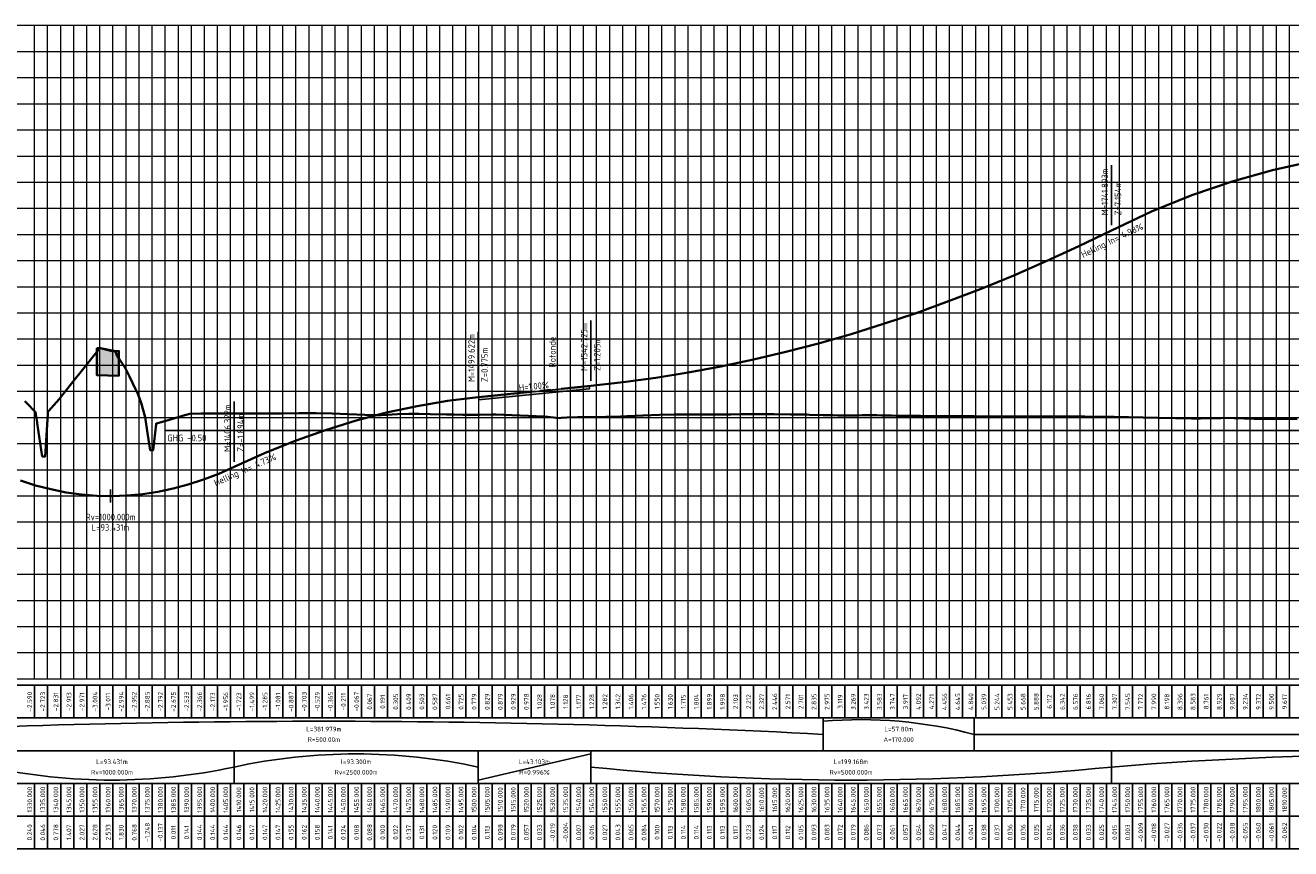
# Model space of a CAD drawing. Extents: x 100296 to 107772, y 404875 to 408930.
# Tile 96 of 97: x 106756 to 107240, y 407282 to 407597. Entities that reach past the tile are written whole.
import ezdxf

# ---------------------------------------------------------------- set-up
doc = ezdxf.new("R2010")
doc.units = 0
doc.linetypes.add('AM-AS', pattern=[16, 10, -2, 2, -2])
for name, color, linetype, lineweight in [('b-we-gw-maaiveld-gd', 93, 'Continuous', 18), ('b-xx-al-langsprofiel_grid_major-g', 250, 'Continuous', 18), ('b-xx-al-langsprofiel_grid_minor-g', 252, 'Continuous', 18), ('b-xx-al-langsprofiel_matenbalk-g', 1, 'Continuous', 25), ('n-we-am-as-gd', 10, 'AM-AS', 25), ('n-we-kw-kunstwerk-a', 253, 'Continuous', 18), ('n-we-kw-kunstwerk-g', 170, 'Continuous', 35), ('n-xx-al-langsprofiel_matenbalk-g', 1, 'Continuous', 25)]:
    doc.layers.add(name, color=color, linetype=linetype, lineweight=lineweight)
for name, color, linetype in [('c3d-profile_labeling', 7, 'Continuous'), ('c3d-profile_profileview_labeling', 7, 'Continuous'), ('ghg', 150, 'Continuous'), ('n-xx-al-langsprofiel_schema-g', 1, 'Continuous'), ('TDNL----_rotonde', 1, 'Continuous')]:
    doc.layers.add(name, color=color, linetype=linetype)
doc.styles.add('NLCS-ISO', font='NLCS-ISO.ttf')

msp = doc.modelspace()

# ---------------------------------------------------------------- hatches: boundary and pattern name
at = {"layer": 'n-we-kw-kunstwerk-a'}
h = msp.add_hatch(color=256, dxfattribs=at)
h.dxf.hatch_style = 1
h.paths.add_polyline_path([(106783.182, 407473.478), (106783.182, 407463.168), (106791.696, 407462.908), (106791.696, 407472.319), (106790.374, 407472.301), (106784.682, 407473.478)])
h = msp.add_hatch(color=256, dxfattribs=at)
h.dxf.hatch_style = 1
h.paths.add_polyline_path([(106929.236, 407454.734), (106929.345, 407453.679), (106971.703, 407457.924), (106971.603, 407458.919)])

# ---------------------------------------------------------------- linework, layer by layer
msp.add_lwpolyline([(106786.599, 407416.915), (106792.264, 407416.915)])
msp.add_lwpolyline([(106786.599, 407416.915), (106792.264, 407416.915)])
at = {"layer": 'b-we-gw-maaiveld-gd', "lineweight": 35, "ltscale": 2, "flags": 128}
msp.add_lwpolyline([(106755.647, 407453.217), (106756.358, 407452.474), (106759.787, 407448.993), (106760.417, 407445.183), (106760.483, 407444.731), (106762.345, 407432.027), (106763.202, 407432.027), (106763.516, 407432.027), (106764.471, 407448.219), (106764.52, 407449.128), (106764.737, 407449.343), (106766.745, 407451.616), (106768.774, 407453.911), (106772.112, 407458.159), (106773.007, 407459.269), (106779.269, 407467.039), (106783.782, 407472.638), (106784.682, 407473.478), (106785.531, 407473.246), (106789.052, 407472.283), (106790.196, 407472.319), (106790.835, 407470.816), (106791.793, 407469.378), (106794.068, 407465.968), (106795.756, 407462.611), (106798.055, 407457.804), (106798.944, 407455.947), (106800.204, 407452.516), (106801.698, 407447.046), (106802.643, 407440.974), (106803.602, 407434.482), (106804.188, 407434.482), (106804.317, 407434.482), (106804.832, 407434.482), (106805.885, 407444.313), (106805.91, 407444.562), (106806.11, 407444.614), (106810.579, 407445.934), (106816.841, 407447.783), (106818.81, 407448.364), (106823.103, 407448.391), (106823.957, 407448.397), (106829.365, 407448.399), (106832.562, 407448.401), (106835.627, 407448.408), (106841.889, 407448.422), (106843.366, 407448.425), (106847.599, 407448.431), (106848.151, 407448.429), (106853.082, 407448.415), (106854.413, 407448.434), (106860.675, 407448.525), (106866.937, 407448.62), (106867.108, 407448.622), (106873.199, 407448.412), (106879.46, 407448.201), (106885.7, 407447.994), (106885.722, 407447.993), (106889.079, 407447.85), (106890.582, 407447.796), (106891.984, 407447.857), (106898.246, 407448.132), (106902.61, 407448.323), (106904.508, 407448.33), (106906.406, 407448.335), (106910.77, 407448.242), (106917.032, 407448.106), (106919.905, 407448.042), (106923.294, 407447.997), (106926.865, 407447.949), (106929.556, 407448.002), (106934.265, 407448.093), (106935.818, 407448.049), (106941.951, 407447.867), (106942.08, 407447.861), (106948.342, 407447.577), (106954.272, 407447.303), (106954.604, 407447.269), (106960.053, 407446.707), (106960.866, 407446.758), (106963.02, 407446.893), (106967.128, 407446.986), (106968.685, 407447.021), (106973.39, 407447.104), (106978.006, 407447.184), (106979.652, 407447.235), (106983.504, 407447.352), (106985.914, 407447.459), (106992.135, 407447.732), (106992.175, 407447.733), (106998.437, 407447.93), (107004.101, 407448.104), (107004.699, 407448.078), (107005.698, 407448.036), (107006.504, 407448.05), (107009.484, 407448.103), (107010.961, 407448.103), (107017.223, 407448.098), (107023.485, 407448.09), (107025.813, 407448.087), (107029.747, 407448.135), (107036.009, 407448.211), (107038.095, 407448.235), (107040.72, 407448.169), (107042.271, 407448.152), (107048.533, 407448.089), (107052.909, 407448.047), (107054.778, 407448.007), (107054.795, 407448.006), (107055.832, 407447.971), (107061.057, 407447.857), (107062.921, 407447.818), (107064.786, 407447.779), (107066.65, 407447.74), (107068.515, 407447.701), (107069.593, 407447.679), (107070.379, 407447.691), (107072.244, 407447.719), (107074.108, 407447.748), (107075.973, 407447.777), (107077.838, 407447.806), (107079.189, 407447.828), (107079.702, 407447.814), (107081.567, 407447.766), (107083.431, 407447.718), (107085.296, 407447.67), (107087.16, 407447.622), (107089.025, 407447.574), (107089.277, 407447.568), (107090.889, 407447.556), (107092.754, 407447.543), (107094.618, 407447.53), (107096.483, 407447.517), (107098.347, 407447.505), (107100.212, 407447.492), (107102.076, 407447.48), (107103.941, 407447.467), (107105.805, 407447.455), (107107.67, 407447.443), (107109.534, 407447.431), (107111.399, 407447.419), (107113.263, 407447.407), (107115.128, 407447.395), (107116.992, 407447.383), (107118.857, 407447.371), (107124.098, 407447.338), (107149.781, 407447.301), (107152.837, 407447.316), (107157.56, 407447.335), (107161.222, 407447.337), (107172.397, 407447.165), (107183.489, 407446.882), (107202.011, 407446.56), (107205.365, 407446.596), (107211.18, 407446.684), (107213.151, 407446.722), (107214.502, 407446.737), (107225.914, 407446.364), (107242.336, 407446.332)], dxfattribs=at)
at = {"layer": 'b-xx-al-langsprofiel_grid_major-g', "lineweight": 18}
for p, q in [((105425.674, 407596.961), (107755.47, 407596.961)), ((106779.424, 407346.961), (106779.424, 407596.961)), ((106804.424, 407346.961), (106804.424, 407596.961)), ((106829.424, 407346.961), (106829.424, 407596.961)), ((106854.424, 407346.961), (106854.424, 407596.961)), ((106879.424, 407346.961), (106879.424, 407596.961)), ((106904.424, 407346.961), (106904.424, 407596.961)), ((106929.424, 407346.961), (106929.424, 407596.961)), ((106954.424, 407346.961), (106954.424, 407596.961)), ((106979.424, 407346.961), (106979.424, 407596.961)), ((107004.424, 407346.961), (107004.424, 407596.961)), ((107029.424, 407346.961), (107029.424, 407596.961)), ((107054.424, 407346.961), (107054.424, 407596.961)), ((107079.424, 407346.961), (107079.424, 407596.961)), ((107104.424, 407346.961), (107104.424, 407596.961)), ((107129.424, 407346.961), (107129.424, 407596.961)), ((107154.424, 407346.961), (107154.424, 407596.961)), ((107179.424, 407346.961), (107179.424, 407596.961)), ((107204.424, 407346.961), (107204.424, 407596.961)), ((107229.424, 407346.961), (107229.424, 407596.961)), ((105425.674, 407546.961), (107755.47, 407546.961)), ((105425.674, 407496.961), (107755.47, 407496.961)), ((105425.674, 407396.961), (107755.47, 407396.961)), ((105425.674, 407346.961), (107755.47, 407346.961))]:
    msp.add_line(p, q, dxfattribs=at)
at = {"layer": 'b-xx-al-langsprofiel_grid_minor-g', "lineweight": 18}
for p, q in [((106759.424, 407346.961), (106759.424, 407596.961)), ((106764.424, 407346.961), (106764.424, 407596.961)), ((106769.424, 407346.961), (106769.424, 407596.961)), ((106774.424, 407346.961), (106774.424, 407596.961)), ((106784.424, 407346.961), (106784.424, 407596.961)), ((106789.424, 407346.961), (106789.424, 407596.961)), ((106794.424, 407346.961), (106794.424, 407596.961)), ((106799.424, 407346.961), (106799.424, 407596.961)), ((106809.424, 407346.961), (106809.424, 407596.961)), ((106814.424, 407346.961), (106814.424, 407596.961)), ((106819.424, 407346.961), (106819.424, 407596.961)), ((106824.424, 407346.961), (106824.424, 407596.961)), ((106834.424, 407346.961), (106834.424, 407596.961)), ((106839.424, 407346.961), (106839.424, 407596.961)), ((106844.424, 407346.961), (106844.424, 407596.961)), ((106849.424, 407346.961), (106849.424, 407596.961)), ((106859.424, 407346.961), (106859.424, 407596.961)), ((106864.424, 407346.961), (106864.424, 407596.961)), ((106869.424, 407346.961), (106869.424, 407596.961)), ((106874.424, 407346.961), (106874.424, 407596.961)), ((106884.424, 407346.961), (106884.424, 407596.961)), ((106889.424, 407346.961), (106889.424, 407596.961)), ((106894.424, 407346.961), (106894.424, 407596.961)), ((106899.424, 407346.961), (106899.424, 407596.961)), ((106909.424, 407346.961), (106909.424, 407596.961)), ((106914.424, 407346.961), (106914.424, 407596.961)), ((106919.424, 407346.961), (106919.424, 407596.961)), ((106924.424, 407346.961), (106924.424, 407596.961)), ((106934.424, 407346.961), (106934.424, 407596.961)), ((106939.424, 407346.961), (106939.424, 407596.961)), ((106944.424, 407346.961), (106944.424, 407596.961)), ((106949.424, 407346.961), (106949.424, 407596.961)), ((106959.424, 407346.961), (106959.424, 407596.961)), ((106964.424, 407346.961), (106964.424, 407596.961)), ((106969.424, 407346.961), (106969.424, 407596.961)), ((106974.424, 407346.961), (106974.424, 407596.961)), ((106984.424, 407346.961), (106984.424, 407596.961)), ((106989.424, 407346.961), (106989.424, 407596.961)), ((106994.424, 407346.961), (106994.424, 407596.961)), ((106999.424, 407346.961), (106999.424, 407596.961)), ((107009.424, 407346.961), (107009.424, 407596.961)), ((107014.424, 407346.961), (107014.424, 407596.961)), ((107019.424, 407346.961), (107019.424, 407596.961)), ((107024.424, 407346.961), (107024.424, 407596.961)), ((107034.424, 407346.961), (107034.424, 407596.961)), ((107039.424, 407346.961), (107039.424, 407596.961)), ((107044.424, 407346.961), (107044.424, 407596.961)), ((107049.424, 407346.961), (107049.424, 407596.961)), ((107059.424, 407346.961), (107059.424, 407596.961)), ((107064.424, 407346.961), (107064.424, 407596.961)), ((107069.424, 407346.961), (107069.424, 407596.961)), ((107074.424, 407346.961), (107074.424, 407596.961)), ((107084.424, 407346.961), (107084.424, 407596.961)), ((107089.424, 407346.961), (107089.424, 407596.961)), ((107094.424, 407346.961), (107094.424, 407596.961)), ((107099.424, 407346.961), (107099.424, 407596.961)), ((107109.424, 407346.961), (107109.424, 407596.961)), ((107114.424, 407346.961), (107114.424, 407596.961)), ((107119.424, 407346.961), (107119.424, 407596.961)), ((107124.424, 407346.961), (107124.424, 407596.961)), ((107134.424, 407346.961), (107134.424, 407596.961)), ((107139.424, 407346.961), (107139.424, 407596.961)), ((107144.424, 407346.961), (107144.424, 407596.961)), ((107149.424, 407346.961), (107149.424, 407596.961)), ((107159.424, 407346.961), (107159.424, 407596.961)), ((107164.424, 407346.961), (107164.424, 407596.961)), ((107169.424, 407346.961), (107169.424, 407596.961)), ((107174.424, 407346.961), (107174.424, 407596.961)), ((107184.424, 407346.961), (107184.424, 407596.961)), ((107189.424, 407346.961), (107189.424, 407596.961)), ((107194.424, 407346.961), (107194.424, 407596.961)), ((107199.424, 407346.961), (107199.424, 407596.961)), ((107209.424, 407346.961), (107209.424, 407596.961)), ((107214.424, 407346.961), (107214.424, 407596.961)), ((107219.424, 407346.961), (107219.424, 407596.961)), ((107224.424, 407346.961), (107224.424, 407596.961)), ((107234.424, 407346.961), (107234.424, 407596.961)), ((107239.424, 407346.961), (107239.424, 407596.961)), ((105428.174, 407586.961), (107751.72, 407586.961)), ((105428.174, 407576.961), (107751.72, 407576.961)), ((105428.174, 407566.961), (107751.72, 407566.961)), ((105428.174, 407556.961), (107751.72, 407556.961)), ((105428.174, 407536.961), (107751.72, 407536.961)), ((105428.174, 407526.961), (107751.72, 407526.961)), ((105428.174, 407516.961), (107751.72, 407516.961)), ((105428.174, 407506.961), (107751.72, 407506.961)), ((105428.174, 407486.961), (107751.72, 407486.961)), ((105428.174, 407476.961), (107751.72, 407476.961)), ((105428.174, 407466.961), (107751.72, 407466.961)), ((105428.174, 407456.961), (107751.72, 407456.961)), ((105428.174, 407446.961), (107751.72, 407446.961)), ((105428.174, 407436.961), (107751.72, 407436.961)), ((105428.174, 407426.961), (107751.72, 407426.961)), ((105428.174, 407416.961), (107751.72, 407416.961)), ((105428.174, 407406.961), (107751.72, 407406.961)), ((105428.174, 407386.961), (107751.72, 407386.961)), ((105428.174, 407376.961), (107751.72, 407376.961)), ((105428.174, 407366.961), (107751.72, 407366.961)), ((105428.174, 407356.961), (107751.72, 407356.961))]:
    msp.add_line(p, q, dxfattribs=at)
at = {"layer": 'b-xx-al-langsprofiel_matenbalk-g', "lineweight": -3}
for p, q in [((106759.424, 407331.961), (106759.424, 407344.461)), ((106764.424, 407331.961), (106764.424, 407344.461)), ((106769.424, 407331.961), (106769.424, 407344.461)), ((106774.424, 407331.961), (106774.424, 407344.461)), ((106779.424, 407331.961), (106779.424, 407344.461)), ((106784.424, 407331.961), (106784.424, 407344.461)), ((106789.424, 407331.961), (106789.424, 407344.461)), ((106794.424, 407331.961), (106794.424, 407344.461)), ((106799.424, 407331.961), (106799.424, 407344.461)), ((106804.424, 407331.961), (106804.424, 407344.461)), ((106809.424, 407331.961), (106809.424, 407344.461)), ((106814.424, 407331.961), (106814.424, 407344.461)), ((106819.424, 407331.961), (106819.424, 407344.461)), ((106824.424, 407331.961), (106824.424, 407344.461)), ((106829.424, 407331.961), (106829.424, 407344.461)), ((106834.424, 407331.961), (106834.424, 407344.461)), ((106839.424, 407331.961), (106839.424, 407344.461)), ((106844.424, 407331.961), (106844.424, 407344.461)), ((106849.424, 407331.961), (106849.424, 407344.461)), ((106854.424, 407331.961), (106854.424, 407344.461)), ((106859.424, 407331.961), (106859.424, 407344.461)), ((106864.424, 407331.961), (106864.424, 407344.461)), ((106869.424, 407331.961), (106869.424, 407344.461)), ((106874.424, 407331.961), (106874.424, 407344.461)), ((106879.424, 407331.961), (106879.424, 407344.461)), ((106884.424, 407331.961), (106884.424, 407344.461)), ((106889.424, 407331.961), (106889.424, 407344.461)), ((106894.424, 407331.961), (106894.424, 407344.461)), ((106899.424, 407331.961), (106899.424, 407344.461)), ((106904.424, 407331.961), (106904.424, 407344.461)), ((106909.424, 407331.961), (106909.424, 407344.461)), ((106914.424, 407331.961), (106914.424, 407344.461)), ((106919.424, 407331.961), (106919.424, 407344.461)), ((106924.424, 407331.961), (106924.424, 407344.461)), ((106929.424, 407331.961), (106929.424, 407344.461)), ((106934.424, 407331.961), (106934.424, 407344.461)), ((106939.424, 407331.961), (106939.424, 407344.461)), ((106944.424, 407331.961), (106944.424, 407344.461)), ((106949.424, 407331.961), (106949.424, 407344.461)), ((106954.424, 407331.961), (106954.424, 407344.461)), ((106959.424, 407331.961), (106959.424, 407344.461)), ((106964.424, 407331.961), (106964.424, 407344.461)), ((106969.424, 407331.961), (106969.424, 407344.461)), ((106974.424, 407331.961), (106974.424, 407344.461)), ((106979.424, 407331.961), (106979.424, 407344.461)), ((106984.424, 407331.961), (106984.424, 407344.461)), ((106989.424, 407331.961), (106989.424, 407344.461)), ((106994.424, 407331.961), (106994.424, 407344.461)), ((106999.424, 407331.961), (106999.424, 407344.461)), ((107004.424, 407331.961), (107004.424, 407344.461)), ((107009.424, 407331.961), (107009.424, 407344.461)), ((107014.424, 407331.961), (107014.424, 407344.461)), ((107019.424, 407331.961), (107019.424, 407344.461)), ((107024.424, 407331.961), (107024.424, 407344.461)), ((107029.424, 407331.961), (107029.424, 407344.461)), ((107034.424, 407331.961), (107034.424, 407344.461)), ((107039.424, 407331.961), (107039.424, 407344.461)), ((107044.424, 407331.961), (107044.424, 407344.461)), ((107049.424, 407331.961), (107049.424, 407344.461)), ((107054.424, 407331.961), (107054.424, 407344.461)), ((107059.424, 407331.961), (107059.424, 407344.461)), ((107064.424, 407331.961), (107064.424, 407344.461)), ((107069.424, 407331.961), (107069.424, 407344.461)), ((107074.424, 407331.961), (107074.424, 407344.461)), ((107079.424, 407331.961), (107079.424, 407344.461)), ((107084.424, 407331.961), (107084.424, 407344.461)), ((107089.424, 407331.961), (107089.424, 407344.461)), ((107094.424, 407331.961), (107094.424, 407344.461)), ((107099.424, 407331.961), (107099.424, 407344.461)), ((107104.424, 407331.961), (107104.424, 407344.461)), ((107109.424, 407331.961), (107109.424, 407344.461)), ((107114.424, 407331.961), (107114.424, 407344.461)), ((107119.424, 407331.961), (107119.424, 407344.461)), ((107124.424, 407331.961), (107124.424, 407344.461)), ((107129.424, 407331.961), (107129.424, 407344.461)), ((107134.424, 407331.961), (107134.424, 407344.461)), ((107139.424, 407331.961), (107139.424, 407344.461)), ((107144.424, 407331.961), (107144.424, 407344.461)), ((107149.424, 407331.961), (107149.424, 407344.461)), ((107154.424, 407331.961), (107154.424, 407344.461)), ((107159.424, 407331.961), (107159.424, 407344.461)), ((107164.424, 407331.961), (107164.424, 407344.461)), ((107169.424, 407331.961), (107169.424, 407344.461)), ((107174.424, 407331.961), (107174.424, 407344.461)), ((107179.424, 407331.961), (107179.424, 407344.461)), ((107184.424, 407331.961), (107184.424, 407344.461)), ((107189.424, 407331.961), (107189.424, 407344.461)), ((107194.424, 407331.961), (107194.424, 407344.461)), ((107199.424, 407331.961), (107199.424, 407344.461)), ((107204.424, 407331.961), (107204.424, 407344.461)), ((107209.424, 407331.961), (107209.424, 407344.461)), ((107214.424, 407331.961), (107214.424, 407344.461)), ((107219.424, 407331.961), (107219.424, 407344.461)), ((107224.424, 407331.961), (107224.424, 407344.461)), ((107229.424, 407331.961), (107229.424, 407344.461)), ((107234.424, 407331.961), (107234.424, 407344.461)), ((107239.424, 407331.961), (107239.424, 407344.461)), ((106759.424, 407281.961), (106759.424, 407294.461)), ((106764.424, 407281.961), (106764.424, 407294.461)), ((106769.424, 407281.961), (106769.424, 407294.461)), ((106774.424, 407281.961), (106774.424, 407294.461)), ((106779.424, 407281.961), (106779.424, 407294.461)), ((106784.424, 407281.961), (106784.424, 407294.461)), ((106789.424, 407281.961), (106789.424, 407294.461)), ((106794.424, 407281.961), (106794.424, 407294.461)), ((106799.424, 407281.961), (106799.424, 407294.461)), ((106804.424, 407281.961), (106804.424, 407294.461)), ((106809.424, 407281.961), (106809.424, 407294.461)), ((106814.424, 407281.961), (106814.424, 407294.461)), ((106819.424, 407281.961), (106819.424, 407294.461)), ((106824.424, 407281.961), (106824.424, 407294.461)), ((106829.424, 407281.961), (106829.424, 407294.461)), ((106834.424, 407281.961), (106834.424, 407294.461)), ((106839.424, 407281.961), (106839.424, 407294.461)), ((106844.424, 407281.961), (106844.424, 407294.461)), ((106849.424, 407281.961), (106849.424, 407294.461)), ((106854.424, 407281.961), (106854.424, 407294.461)), ((106859.424, 407281.961), (106859.424, 407294.461)), ((106864.424, 407281.961), (106864.424, 407294.461)), ((106869.424, 407281.961), (106869.424, 407294.461)), ((106874.424, 407281.961), (106874.424, 407294.461)), ((106879.424, 407281.961), (106879.424, 407294.461)), ((106884.424, 407281.961), (106884.424, 407294.461)), ((106889.424, 407281.961), (106889.424, 407294.461)), ((106894.424, 407281.961), (106894.424, 407294.461)), ((106899.424, 407281.961), (106899.424, 407294.461)), ((106904.424, 407281.961), (106904.424, 407294.461)), ((106909.424, 407281.961), (106909.424, 407294.461)), ((106914.424, 407281.961), (106914.424, 407294.461)), ((106919.424, 407281.961), (106919.424, 407294.461)), ((106924.424, 407281.961), (106924.424, 407294.461)), ((106929.424, 407281.961), (106929.424, 407294.461)), ((106934.424, 407281.961), (106934.424, 407294.461)), ((106939.424, 407281.961), (106939.424, 407294.461)), ((106944.424, 407281.961), (106944.424, 407294.461)), ((106949.424, 407281.961), (106949.424, 407294.461)), ((106954.424, 407281.961), (106954.424, 407294.461)), ((106959.424, 407281.961), (106959.424, 407294.461)), ((106964.424, 407281.961), (106964.424, 407294.461)), ((106969.424, 407281.961), (106969.424, 407294.461)), ((106974.424, 407281.961), (106974.424, 407294.461)), ((106979.424, 407281.961), (106979.424, 407294.461)), ((106984.424, 407281.961), (106984.424, 407294.461)), ((106989.424, 407281.961), (106989.424, 407294.461)), ((106994.424, 407281.961), (106994.424, 407294.461)), ((106999.424, 407281.961), (106999.424, 407294.461)), ((107004.424, 407281.961), (107004.424, 407294.461)), ((107009.424, 407281.961), (107009.424, 407294.461)), ((107014.424, 407281.961), (107014.424, 407294.461)), ((107019.424, 407281.961), (107019.424, 407294.461)), ((107024.424, 407281.961), (107024.424, 407294.461)), ((107029.424, 407281.961), (107029.424, 407294.461)), ((107034.424, 407281.961), (107034.424, 407294.461)), ((107039.424, 407281.961), (107039.424, 407294.461)), ((107044.424, 407281.961), (107044.424, 407294.461)), ((107049.424, 407281.961), (107049.424, 407294.461)), ((107054.424, 407281.961), (107054.424, 407294.461)), ((107059.424, 407281.961), (107059.424, 407294.461)), ((107064.424, 407281.961), (107064.424, 407294.461)), ((107069.424, 407281.961), (107069.424, 407294.461)), ((107074.424, 407281.961), (107074.424, 407294.461)), ((107079.424, 407281.961), (107079.424, 407294.461)), ((107084.424, 407281.961), (107084.424, 407294.461)), ((107089.424, 407281.961), (107089.424, 407294.461)), ((107094.424, 407281.961), (107094.424, 407294.461)), ((107099.424, 407281.961), (107099.424, 407294.461)), ((107104.424, 407281.961), (107104.424, 407294.461)), ((107109.424, 407281.961), (107109.424, 407294.461)), ((107114.424, 407281.961), (107114.424, 407294.461)), ((107119.424, 407281.961), (107119.424, 407294.461)), ((107124.424, 407281.961), (107124.424, 407294.461)), ((107129.424, 407281.961), (107129.424, 407294.461)), ((107134.424, 407281.961), (107134.424, 407294.461)), ((107139.424, 407281.961), (107139.424, 407294.461)), ((107144.424, 407281.961), (107144.424, 407294.461)), ((107149.424, 407281.961), (107149.424, 407294.461)), ((107154.424, 407281.961), (107154.424, 407294.461)), ((107159.424, 407281.961), (107159.424, 407294.461)), ((107164.424, 407281.961), (107164.424, 407294.461)), ((107169.424, 407281.961), (107169.424, 407294.461)), ((107174.424, 407281.961), (107174.424, 407294.461)), ((107179.424, 407281.961), (107179.424, 407294.461)), ((107184.424, 407281.961), (107184.424, 407294.461)), ((107189.424, 407281.961), (107189.424, 407294.461)), ((107194.424, 407281.961), (107194.424, 407294.461)), ((107199.424, 407281.961), (107199.424, 407294.461)), ((107204.424, 407281.961), (107204.424, 407294.461)), ((107209.424, 407281.961), (107209.424, 407294.461)), ((107214.424, 407281.961), (107214.424, 407294.461)), ((107219.424, 407281.961), (107219.424, 407294.461)), ((107224.424, 407281.961), (107224.424, 407294.461)), ((107229.424, 407281.961), (107229.424, 407294.461)), ((107234.424, 407281.961), (107234.424, 407294.461)), ((107239.424, 407281.961), (107239.424, 407294.461))]:
    msp.add_line(p, q, dxfattribs=at)
for points in [[(105429.424, 407331.961), (107751.72, 407331.961), (107751.72, 407344.461), (105429.424, 407344.461)], [(105429.424, 407281.961), (107751.72, 407281.961), (107751.72, 407294.461), (105429.424, 407294.461)]]:
    msp.add_3dface(points, dxfattribs=at)
at = {"layer": 'c3d-profile_labeling', "lineweight": -3}
for p, q in [((107171.317, 407520.503), (107171.317, 407543.503)), ((107171.317, 407520.503), (107171.317, 407543.503)), ((106972.149, 407461.006), (106972.149, 407484.006)), ((106929.046, 407456.715), (106929.046, 407479.715)), ((106835.746, 407430.016), (106835.746, 407453.016)), ((106835.746, 407430.016), (106835.746, 407453.016)), ((106788.47, 407414.341), (106788.47, 407419.341))]:
    msp.add_line(p, q, dxfattribs=at)
at = {"layer": 'ghg'}
msp.add_lwpolyline([(106809.424, 407441.961), (107262.169, 407441.961)], dxfattribs=at)
at = {"layer": 'n-we-am-as-gd', "lineweight": 35, "ltscale": 2}
msp.add_lwpolyline([(106753.994, 407422.785), (106759.833, 407420.942), (106765.673, 407419.44), (106771.512, 407418.279), (106777.352, 407417.46), (106783.191, 407416.981), (106789.031, 407416.843), (106794.87, 407417.046), (106800.709, 407417.59), (106806.549, 407418.476), (106812.388, 407419.702), (106818.228, 407421.269), (106824.067, 407423.177), (106829.907, 407425.426), (106835.746, 407428.016), (106847.408, 407433.258), (106859.071, 407437.955), (106870.733, 407442.109), (106882.396, 407445.718), (106894.058, 407448.783), (106905.721, 407451.305), (106917.383, 407453.282), (106929.046, 407454.715), (106972.149, 407459.006), (106984.597, 407460.4), (106997.045, 407462.104), (107009.493, 407464.118), (107021.941, 407466.442), (107034.389, 407469.076), (107046.837, 407472.02), (107059.285, 407475.274), (107071.733, 407478.837), (107084.181, 407482.711), (107096.629, 407486.894), (107109.077, 407491.387), (107121.525, 407496.191), (107133.973, 407501.304), (107146.421, 407506.727), (107158.869, 407512.46), (107171.317, 407518.503), (107186.73, 407525.701), (107202.143, 407531.95), (107217.556, 407537.248), (107232.968, 407541.597), (107248.381, 407544.995)], dxfattribs=at)
at = {"layer": 'n-we-kw-kunstwerk-g', "flags": 128}
msp.add_lwpolyline([(106783.182, 407473.478), (106783.182, 407463.168), (106791.696, 407462.908), (106791.696, 407472.319), (106790.374, 407472.301), (106784.682, 407473.478)], close=True, dxfattribs=at)
at = {"layer": 'n-xx-al-langsprofiel_matenbalk-g', "lineweight": -3}
for p, q in [((107061.057, 407319.461), (107061.057, 407331.961)), ((107118.857, 407319.461), (107118.857, 407331.961)), ((106835.746, 407306.961), (106835.746, 407319.461)), ((106929.046, 407306.961), (106929.046, 407319.461)), ((106972.149, 407306.961), (106972.149, 407319.461)), ((107171.317, 407306.961), (107171.317, 407319.461)), ((106759.424, 407294.461), (106759.424, 407306.961)), ((106764.424, 407294.461), (106764.424, 407306.961)), ((106769.424, 407294.461), (106769.424, 407306.961)), ((106774.424, 407294.461), (106774.424, 407306.961)), ((106779.424, 407294.461), (106779.424, 407306.961)), ((106784.424, 407294.461), (106784.424, 407306.961)), ((106789.424, 407294.461), (106789.424, 407306.961)), ((106794.424, 407294.461), (106794.424, 407306.961)), ((106799.424, 407294.461), (106799.424, 407306.961)), ((106804.424, 407294.461), (106804.424, 407306.961)), ((106809.424, 407294.461), (106809.424, 407306.961)), ((106814.424, 407294.461), (106814.424, 407306.961)), ((106819.424, 407294.461), (106819.424, 407306.961)), ((106824.424, 407294.461), (106824.424, 407306.961)), ((106829.424, 407294.461), (106829.424, 407306.961)), ((106834.424, 407294.461), (106834.424, 407306.961)), ((106839.424, 407294.461), (106839.424, 407306.961)), ((106844.424, 407294.461), (106844.424, 407306.961)), ((106849.424, 407294.461), (106849.424, 407306.961)), ((106854.424, 407294.461), (106854.424, 407306.961)), ((106859.424, 407294.461), (106859.424, 407306.961)), ((106864.424, 407294.461), (106864.424, 407306.961)), ((106869.424, 407294.461), (106869.424, 407306.961)), ((106874.424, 407294.461), (106874.424, 407306.961)), ((106879.424, 407294.461), (106879.424, 407306.961)), ((106884.424, 407294.461), (106884.424, 407306.961)), ((106889.424, 407294.461), (106889.424, 407306.961)), ((106894.424, 407294.461), (106894.424, 407306.961)), ((106899.424, 407294.461), (106899.424, 407306.961)), ((106904.424, 407294.461), (106904.424, 407306.961)), ((106909.424, 407294.461), (106909.424, 407306.961)), ((106914.424, 407294.461), (106914.424, 407306.961)), ((106919.424, 407294.461), (106919.424, 407306.961)), ((106924.424, 407294.461), (106924.424, 407306.961)), ((106929.424, 407294.461), (106929.424, 407306.961)), ((106934.424, 407294.461), (106934.424, 407306.961)), ((106939.424, 407294.461), (106939.424, 407306.961)), ((106944.424, 407294.461), (106944.424, 407306.961)), ((106949.424, 407294.461), (106949.424, 407306.961)), ((106954.424, 407294.461), (106954.424, 407306.961)), ((106959.424, 407294.461), (106959.424, 407306.961)), ((106964.424, 407294.461), (106964.424, 407306.961)), ((106969.424, 407294.461), (106969.424, 407306.961)), ((106974.424, 407294.461), (106974.424, 407306.961)), ((106979.424, 407294.461), (106979.424, 407306.961)), ((106984.424, 407294.461), (106984.424, 407306.961)), ((106989.424, 407294.461), (106989.424, 407306.961)), ((106994.424, 407294.461), (106994.424, 407306.961)), ((106999.424, 407294.461), (106999.424, 407306.961)), ((107004.424, 407294.461), (107004.424, 407306.961)), ((107009.424, 407294.461), (107009.424, 407306.961)), ((107014.424, 407294.461), (107014.424, 407306.961)), ((107019.424, 407294.461), (107019.424, 407306.961)), ((107024.424, 407294.461), (107024.424, 407306.961)), ((107029.424, 407294.461), (107029.424, 407306.961)), ((107034.424, 407294.461), (107034.424, 407306.961)), ((107039.424, 407294.461), (107039.424, 407306.961)), ((107044.424, 407294.461), (107044.424, 407306.961)), ((107049.424, 407294.461), (107049.424, 407306.961)), ((107054.424, 407294.461), (107054.424, 407306.961)), ((107059.424, 407294.461), (107059.424, 407306.961)), ((107064.424, 407294.461), (107064.424, 407306.961)), ((107069.424, 407294.461), (107069.424, 407306.961)), ((107074.424, 407294.461), (107074.424, 407306.961)), ((107079.424, 407294.461), (107079.424, 407306.961)), ((107084.424, 407294.461), (107084.424, 407306.961)), ((107089.424, 407294.461), (107089.424, 407306.961)), ((107094.424, 407294.461), (107094.424, 407306.961)), ((107099.424, 407294.461), (107099.424, 407306.961)), ((107104.424, 407294.461), (107104.424, 407306.961)), ((107109.424, 407294.461), (107109.424, 407306.961)), ((107114.424, 407294.461), (107114.424, 407306.961)), ((107119.424, 407294.461), (107119.424, 407306.961)), ((107124.424, 407294.461), (107124.424, 407306.961)), ((107129.424, 407294.461), (107129.424, 407306.961)), ((107134.424, 407294.461), (107134.424, 407306.961)), ((107139.424, 407294.461), (107139.424, 407306.961)), ((107144.424, 407294.461), (107144.424, 407306.961)), ((107149.424, 407294.461), (107149.424, 407306.961)), ((107154.424, 407294.461), (107154.424, 407306.961)), ((107159.424, 407294.461), (107159.424, 407306.961)), ((107164.424, 407294.461), (107164.424, 407306.961)), ((107169.424, 407294.461), (107169.424, 407306.961)), ((107174.424, 407294.461), (107174.424, 407306.961)), ((107179.424, 407294.461), (107179.424, 407306.961)), ((107184.424, 407294.461), (107184.424, 407306.961)), ((107189.424, 407294.461), (107189.424, 407306.961)), ((107194.424, 407294.461), (107194.424, 407306.961)), ((107199.424, 407294.461), (107199.424, 407306.961)), ((107204.424, 407294.461), (107204.424, 407306.961)), ((107209.424, 407294.461), (107209.424, 407306.961)), ((107214.424, 407294.461), (107214.424, 407306.961)), ((107219.424, 407294.461), (107219.424, 407306.961)), ((107224.424, 407294.461), (107224.424, 407306.961)), ((107229.424, 407294.461), (107229.424, 407306.961)), ((107234.424, 407294.461), (107234.424, 407306.961)), ((107239.424, 407294.461), (107239.424, 407306.961))]:
    msp.add_line(p, q, dxfattribs=at)
for points in [[(105429.424, 407319.461), (107751.72, 407319.461), (107751.72, 407331.961), (105429.424, 407331.961)], [(105429.424, 407306.961), (107751.72, 407306.961), (107751.72, 407319.461), (105429.424, 407319.461)], [(105429.424, 407294.461), (107751.72, 407294.461), (107751.72, 407306.961), (105429.424, 407306.961)]]:
    msp.add_3dface(points, dxfattribs=at)
at = {"layer": 'n-xx-al-langsprofiel_schema-g', "lineweight": -3}
for p, q in [((107118.857, 407325.711), (107501.45, 407325.711)), ((106929.046, 407308.211), (106972.149, 407318.211))]:
    msp.add_line(p, q, dxfattribs=at)
at = {"layer": 'n-xx-al-langsprofiel_schema-g', "lineweight": -3, "extrusion": (0, 0, -1)}
for centre, radius, start, end in [((-106870.068, 403680.518), 3650.193, 87.000739, 92.999261), ((-107075.507, 407161.169), 170.157, 85.12848, 104.75967), ((-106882.396, 407098.089), 220.121, 77.76463, 102.23537), ((-107294.62, 405795.353), 1522.858, 85.35579, 94.64421)]:
    msp.add_arc(centre, radius, start, end, dxfattribs=at)
at = {"layer": 'n-xx-al-langsprofiel_schema-g', "lineweight": -3}
for centre, radius, start, end in [((106789.031, 407528.944), 220.733, 257.78167, 282.21833), ((107071.733, 408302.41), 994.2, 264.251322, 275.748678)]:
    msp.add_arc(centre, radius, start, end, dxfattribs=at)
at = {"layer": 'TDNL----_rotonde', "flags": 128}
msp.add_lwpolyline([(106929.236, 407454.734), (106929.345, 407453.679), (106971.703, 407457.924), (106971.603, 407458.919)], close=True, dxfattribs=at)

# ---------------------------------------------------------------- texts
at = {"layer": 'c3d-profile_labeling', "lineweight": -3, "char_height": 2.5, "style": 'NLCS-ISO'}
for s, insert, attachment_point, rotation in [('M=1741.893m', (107168.817, 407524.253), 4, 90), ('M=1741.893m', (107168.817, 407524.253), 4, 90), ('Z=7.154m', (107173.817, 407524.253), 4, 90), ('Z=7.154m', (107173.817, 407524.253), 4, 90), ('Helling In= 4.98% ', (107171.761, 407514.304), 5, 25.81804), ('M=1542.725m', (106969.649, 407464.756), 4, 90), ('M=1499.622m', (106926.546, 407460.465), 4, 90), ('Z=1.205m', (106974.649, 407464.756), 4, 90), ('Z=0.775m', (106931.546, 407460.465), 4, 90), ('{\\C256;H=1.00%}', (106950.522, 407457.617), 8, 5.68547), ('M=1406.322m', (106833.246, 407433.766), 4, 90), ('M=1406.322m', (106833.246, 407433.766), 4, 90), ('Z=-1.894m', (106838.246, 407433.766), 4, 90), ('Z=-1.894m', (106838.246, 407433.766), 4, 90), ('Helling In= 4.73% ', (106840.036, 407426.603), 5, 23.82557)]:
    msp.add_mtext(s, dxfattribs=dict(at, insert=insert, attachment_point=attachment_point, rotation=rotation))
at = {"layer": 'c3d-profile_labeling', "color": 7, "linetype": 'Continuous', "lineweight": -3, "insert": (106956.25, 407471.941), "char_height": 2.5, "attachment_point": 2, "rotation": 90, "style": 'NLCS-ISO'}
msp.add_mtext('Rotonde ', dxfattribs=at)
at = {"layer": 'c3d-profile_labeling', "lineweight": -3, "char_height": 2.5, "style": 'NLCS-ISO'}
for s, insert, attachment_point in [('Rv=1000.000m', (106788.47, 407407.591), 8), ('L=93.431m', (106788.47, 407406.091), 2)]:
    msp.add_mtext(s, dxfattribs=dict(at, insert=insert, attachment_point=attachment_point))
at = {"layer": 'c3d-profile_profileview_labeling', "lineweight": -3, "char_height": 1.8, "attachment_point": 8, "rotation": 90, "style": 'NLCS-ISO'}
for s, insert in [('-2.590', (106758.474, 407338.211)), ('-2.723', (106763.474, 407338.211)), ('-2.831', (106768.474, 407338.211)), ('-2.913', (106773.474, 407338.211)), ('-2.971', (106778.474, 407338.211)), ('-3.004', (106783.474, 407338.211)), ('-3.011', (106788.474, 407338.211)), ('-2.994', (106793.474, 407338.211)), ('-2.952', (106798.474, 407338.211)), ('-2.885', (106803.474, 407338.211)), ('-2.792', (106808.474, 407338.211)), ('-2.675', (106813.474, 407338.211)), ('-2.533', (106818.474, 407338.211)), ('-2.366', (106823.474, 407338.211)), ('-2.173', (106828.474, 407338.211)), ('-1.956', (106833.474, 407338.211)), ('-1.723', (106838.474, 407338.211)), ('-1.499', (106843.474, 407338.211)), ('-1.285', (106848.474, 407338.211)), ('-1.081', (106853.474, 407338.211)), ('-0.887', (106858.474, 407338.211)), ('-0.703', (106863.474, 407338.211)), ('-0.529', (106868.474, 407338.211)), ('-0.365', (106873.474, 407338.211)), ('-0.211', (106878.474, 407338.211)), ('-0.067', (106883.474, 407338.211)), ('0.067', (106888.474, 407338.211)), ('0.191', (106893.474, 407338.211)), ('0.305', (106898.474, 407338.211)), ('0.409', (106903.474, 407338.211)), ('0.503', (106908.474, 407338.211)), ('0.587', (106913.474, 407338.211)), ('0.661', (106918.474, 407338.211)), ('0.725', (106923.474, 407338.211)), ('0.779', (106928.474, 407338.211)), ('0.829', (106933.474, 407338.211)), ('0.879', (106938.474, 407338.211)), ('0.929', (106943.474, 407338.211)), ('0.978', (106948.474, 407338.211)), ('1.028', (106953.474, 407338.211)), ('1.078', (106958.474, 407338.211)), ('1.128', (106963.474, 407338.211)), ('1.177', (106968.474, 407338.211)), ('1.228', (106973.474, 407338.211)), ('1.282', (106978.474, 407338.211)), ('1.342', (106983.474, 407338.211)), ('1.406', (106988.474, 407338.211)), ('1.476', (106993.474, 407338.211)), ('1.550', (106998.474, 407338.211)), ('1.630', (107003.474, 407338.211)), ('1.715', (107008.474, 407338.211)), ('1.804', (107013.474, 407338.211)), ('1.899', (107018.474, 407338.211)), ('1.998', (107023.474, 407338.211)), ('2.103', (107028.474, 407338.211)), ('2.212', (107033.474, 407338.211)), ('2.327', (107038.474, 407338.211)), ('2.446', (107043.474, 407338.211)), ('2.571', (107048.474, 407338.211)), ('2.701', (107053.474, 407338.211)), ('2.835', (107058.474, 407338.211)), ('2.975', (107063.474, 407338.211)), ('3.119', (107068.474, 407338.211)), ('3.269', (107073.474, 407338.211)), ('3.423', (107078.474, 407338.211)), ('3.583', (107083.474, 407338.211)), ('3.747', (107088.474, 407338.211)), ('3.917', (107093.474, 407338.211)), ('4.092', (107098.474, 407338.211)), ('4.271', (107103.474, 407338.211)), ('4.456', (107108.474, 407338.211)), ('4.645', (107113.474, 407338.211)), ('4.840', (107118.474, 407338.211)), ('5.039', (107123.474, 407338.211)), ('5.244', (107128.474, 407338.211)), ('5.453', (107133.474, 407338.211)), ('5.668', (107138.474, 407338.211)), ('5.888', (107143.474, 407338.211)), ('6.112', (107148.474, 407338.211)), ('6.342', (107153.474, 407338.211)), ('6.576', (107158.474, 407338.211)), ('6.816', (107163.474, 407338.211)), ('7.060', (107168.474, 407338.211)), ('7.307', (107173.474, 407338.211)), ('7.545', (107178.474, 407338.211)), ('7.772', (107183.474, 407338.211)), ('7.990', (107188.474, 407338.211)), ('8.198', (107193.474, 407338.211)), ('8.396', (107198.474, 407338.211)), ('8.583', (107203.474, 407338.211)), ('8.761', (107208.474, 407338.211)), ('8.929', (107213.474, 407338.211)), ('9.087', (107218.474, 407338.211)), ('9.234', (107223.474, 407338.211)), ('9.372', (107228.474, 407338.211)), ('9.500', (107233.474, 407338.211)), ('9.617', (107238.474, 407338.211)), ('1330.000', (106758.474, 407300.711)), ('1335.000', (106763.474, 407300.711)), ('1340.000', (106768.474, 407300.711)), ('1345.000', (106773.474, 407300.711)), ('{\\C256;1350.000}', (106778.474, 407300.711)), ('1355.000', (106783.474, 407300.711)), ('1360.000', (106788.474, 407300.711)), ('1365.000', (106793.474, 407300.711)), ('1370.000', (106798.474, 407300.711)), ('{\\C256;1375.000}', (106803.474, 407300.711)), ('1380.000', (106808.474, 407300.711)), ('1385.000', (106813.474, 407300.711)), ('1390.000', (106818.474, 407300.711)), ('1395.000', (106823.474, 407300.711)), ('{\\C256;1400.000}', (106828.474, 407300.711)), ('1405.000', (106833.474, 407300.711)), ('1410.000', (106838.474, 407300.711)), ('1415.000', (106843.474, 407300.711)), ('1420.000', (106848.474, 407300.711)), ('{\\C256;1425.000}', (106853.474, 407300.711)), ('1430.000', (106858.474, 407300.711)), ('1435.000', (106863.474, 407300.711)), ('1440.000', (106868.474, 407300.711)), ('1445.000', (106873.474, 407300.711)), ('{\\C256;1450.000}', (106878.474, 407300.711)), ('1455.000', (106883.474, 407300.711)), ('1460.000', (106888.474, 407300.711)), ('1465.000', (106893.474, 407300.711)), ('1470.000', (106898.474, 407300.711)), ('{\\C256;1475.000}', (106903.474, 407300.711)), ('1480.000', (106908.474, 407300.711)), ('1485.000', (106913.474, 407300.711)), ('1490.000', (106918.474, 407300.711)), ('1495.000', (106923.474, 407300.711)), ('{\\C256;1500.000}', (106928.474, 407300.711)), ('1505.000', (106933.474, 407300.711)), ('1510.000', (106938.474, 407300.711)), ('1515.000', (106943.474, 407300.711)), ('1520.000', (106948.474, 407300.711)), ('{\\C256;1525.000}', (106953.474, 407300.711)), ('1530.000', (106958.474, 407300.711)), ('1535.000', (106963.474, 407300.711)), ('1540.000', (106968.474, 407300.711)), ('1545.000', (106973.474, 407300.711)), ('{\\C256;1550.000}', (106978.474, 407300.711)), ('1555.000', (106983.474, 407300.711)), ('1560.000', (106988.474, 407300.711)), ('1565.000', (106993.474, 407300.711)), ('1570.000', (106998.474, 407300.711)), ('{\\C256;1575.000}', (107003.474, 407300.711)), ('1580.000', (107008.474, 407300.711)), ('1585.000', (107013.474, 407300.711)), ('1590.000', (107018.474, 407300.711)), ('1595.000', (107023.474, 407300.711)), ('{\\C256;1600.000}', (107028.474, 407300.711)), ('1605.000', (107033.474, 407300.711)), ('1610.000', (107038.474, 407300.711)), ('1615.000', (107043.474, 407300.711)), ('1620.000', (107048.474, 407300.711)), ('{\\C256;1625.000}', (107053.474, 407300.711)), ('1630.000', (107058.474, 407300.711)), ('1635.000', (107063.474, 407300.711)), ('1640.000', (107068.474, 407300.711)), ('1645.000', (107073.474, 407300.711)), ('{\\C256;1650.000}', (107078.474, 407300.711)), ('1655.000', (107083.474, 407300.711)), ('1660.000', (107088.474, 407300.711)), ('1665.000', (107093.474, 407300.711)), ('1670.000', (107098.474, 407300.711)), ('{\\C256;1675.000}', (107103.474, 407300.711)), ('1680.000', (107108.474, 407300.711)), ('1685.000', (107113.474, 407300.711)), ('1690.000', (107118.474, 407300.711)), ('1695.000', (107123.474, 407300.711)), ('{\\C256;1700.000}', (107128.474, 407300.711)), ('1705.000', (107133.474, 407300.711)), ('1710.000', (107138.474, 407300.711)), ('1715.000', (107143.474, 407300.711)), ('1720.000', (107148.474, 407300.711)), ('{\\C256;1725.000}', (107153.474, 407300.711)), ('1730.000', (107158.474, 407300.711)), ('1735.000', (107163.474, 407300.711)), ('1740.000', (107168.474, 407300.711)), ('1745.000', (107173.474, 407300.711)), ('{\\C256;1750.000}', (107178.474, 407300.711)), ('1755.000', (107183.474, 407300.711)), ('1760.000', (107188.474, 407300.711)), ('1765.000', (107193.474, 407300.711)), ('1770.000', (107198.474, 407300.711)), ('{\\C256;1775.000}', (107203.474, 407300.711)), ('1780.000', (107208.474, 407300.711)), ('1785.000', (107213.474, 407300.711)), ('1790.000', (107218.474, 407300.711)), ('1795.000', (107223.474, 407300.711)), ('{\\C256;1800.000}', (107228.474, 407300.711)), ('1805.000', (107233.474, 407300.711)), ('1810.000', (107238.474, 407300.711)), ('0.240', (106758.474, 407288.211)), ('0.046', (106763.474, 407288.211)), ('0.778', (106768.474, 407288.211)), ('1.407', (106773.474, 407288.211)), ('2.027', (106778.474, 407288.211)), ('2.628', (106783.474, 407288.211)), ('2.533', (106788.474, 407288.211)), ('1.830', (106793.474, 407288.211)), ('0.768', (106798.474, 407288.211)), ('-1.248', (106803.474, 407288.211)), ('-0.137', (106808.474, 407288.211)), ('0.011', (106813.474, 407288.211)), ('0.141', (106818.474, 407288.211)), ('0.144', (106823.474, 407288.211)), ('0.144', (106828.474, 407288.211)), ('0.144', (106833.474, 407288.211)), ('0.146', (106838.474, 407288.211)), ('0.147', (106843.474, 407288.211)), ('0.147', (106848.474, 407288.211)), ('0.147', (106853.474, 407288.211)), ('0.155', (106858.474, 407288.211)), ('0.162', (106863.474, 407288.211)), ('0.158', (106868.474, 407288.211)), ('0.141', (106873.474, 407288.211)), ('0.124', (106878.474, 407288.211)), ('0.108', (106883.474, 407288.211)), ('0.088', (106888.474, 407288.211)), ('0.100', (106893.474, 407288.211)), ('0.122', (106898.474, 407288.211)), ('0.137', (106903.474, 407288.211)), ('0.131', (106908.474, 407288.211)), ('0.120', (106913.474, 407288.211)), ('0.109', (106918.474, 407288.211)), ('0.102', (106923.474, 407288.211)), ('0.104', (106928.474, 407288.211)), ('0.113', (106933.474, 407288.211)), ('0.098', (106938.474, 407288.211)), ('0.079', (106943.474, 407288.211)), ('0.057', (106948.474, 407288.211)), ('0.033', (106953.474, 407288.211)), ('-0.019', (106958.474, 407288.211)), ('-0.004', (106963.474, 407288.211)), ('0.007', (106968.474, 407288.211)), ('0.016', (106973.474, 407288.211)), ('0.027', (106978.474, 407288.211)), ('0.043', (106983.474, 407288.211)), ('0.065', (106988.474, 407288.211)), ('0.084', (106993.474, 407288.211)), ('0.100', (106998.474, 407288.211)), ('0.113', (107003.474, 407288.211)), ('0.114', (107008.474, 407288.211)), ('0.114', (107013.474, 407288.211)), ('0.113', (107018.474, 407288.211)), ('0.113', (107023.474, 407288.211)), ('0.117', (107028.474, 407288.211)), ('0.123', (107033.474, 407288.211)), ('0.124', (107038.474, 407288.211)), ('0.117', (107043.474, 407288.211)), ('0.112', (107048.474, 407288.211)), ('0.105', (107053.474, 407288.211)), ('0.093', (107058.474, 407288.211)), ('0.083', (107063.474, 407288.211)), ('0.072', (107068.474, 407288.211)), ('0.079', (107073.474, 407288.211)), ('0.086', (107078.474, 407288.211)), ('0.073', (107083.474, 407288.211)), ('0.061', (107088.474, 407288.211)), ('0.057', (107093.474, 407288.211)), ('0.054', (107098.474, 407288.211)), ('0.050', (107103.474, 407288.211)), ('0.047', (107108.474, 407288.211)), ('0.044', (107113.474, 407288.211)), ('0.041', (107118.474, 407288.211)), ('0.038', (107123.474, 407288.211)), ('0.037', (107128.474, 407288.211)), ('0.036', (107133.474, 407288.211)), ('0.036', (107138.474, 407288.211)), ('0.035', (107143.474, 407288.211)), ('0.034', (107148.474, 407288.211)), ('0.036', (107153.474, 407288.211)), ('0.038', (107158.474, 407288.211)), ('0.033', (107163.474, 407288.211)), ('0.025', (107168.474, 407288.211)), ('0.015', (107173.474, 407288.211)), ('0.003', (107178.474, 407288.211)), ('-0.009', (107183.474, 407288.211)), ('-0.018', (107188.474, 407288.211)), ('-0.027', (107193.474, 407288.211)), ('-0.036', (107198.474, 407288.211)), ('-0.037', (107203.474, 407288.211)), ('-0.030', (107208.474, 407288.211)), ('-0.022', (107213.474, 407288.211)), ('-0.038', (107218.474, 407288.211)), ('-0.055', (107223.474, 407288.211)), ('-0.060', (107228.474, 407288.211)), ('-0.061', (107233.474, 407288.211)), ('-0.062', (107238.474, 407288.211))]:
    msp.add_mtext(s, dxfattribs=dict(at, insert=insert))
at = {"layer": 'c3d-profile_profileview_labeling', "lineweight": -3, "char_height": 1.8, "attachment_point": 5, "style": 'NLCS-ISO'}
for s, insert in [('L=381.979m', (106870.068, 407327.711)), ('L=57.80m', (107089.957, 407327.711)), ('R=500.00m', (106870.068, 407323.711)), ('A=170.000', (107089.957, 407323.711)), ('L=93.431m', (106789.031, 407315.211)), ('l=93.300m', (106882.396, 407315.211)), ('L=43.103m', (106950.597, 407315.211)), ('L=199.168m', (107071.733, 407315.211)), ('Rv=1000.000m', (106789.031, 407311.211)), ('Rv=2500.000m', (106882.396, 407311.211)), ('H=0.996%', (106950.597, 407311.211)), ('Rv=5000.000m', (107071.733, 407311.211))]:
    msp.add_mtext(s, dxfattribs=dict(at, insert=insert))
at = {"layer": 'ghg', "style": 'NLCS-ISO'}
msp.add_text('GHG -0.50', height=2.5, dxfattribs=at).set_placement((106810.2, 407437.826))

doc.saveas('drawing.dxf')
